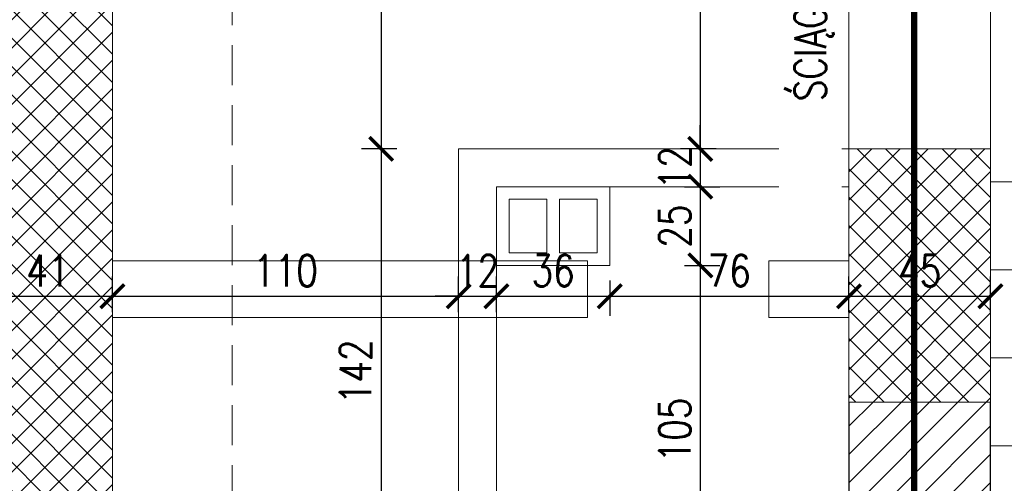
# Model space of a CAD drawing. Header units: millimetres. Extents: x 11984 to 50512, y -26688 to 13952.
# Tile 20 of 85: x 18339 to 18652, y 11053 to 11200. Entities that reach past the tile are written whole.
import ezdxf

# ---------------------------------------------------------------- set-up
doc = ezdxf.new("R2010")
doc.units = ezdxf.units.MM
doc.header["$MEASUREMENT"] = 0
doc.linetypes.add('HIDDEN', pattern=[9.525, 6.35, -3.175])
doc.layers.add('e-cad_opisy', color=7, linetype='Continuous')
for name, color, linetype, lineweight in [('e-cad_wymiary', 5, 'Continuous', 9), ('k-kreskowanie', 252, 'Continuous', 9), ('k-sciany', 4, 'Continuous', 30), ('k-widok', 1, 'Continuous', 20), ('k-wyburzenia', 215, 'PNEUMATIC2', 9), ('k-ściany działowe', 2, 'Continuous', 20), ('k-ściany istniejące', 190, 'Continuous', 18)]:
    doc.layers.add(name, color=color, linetype=linetype, lineweight=lineweight)
doc.styles.add('e-cad_1', font='simplex.shx', dxfattribs={"width": 0.8})
doc.linetypes.add('PNEUMATIC2', pattern='A,0.5,-0.25,["//",Standard,S=0.2,R=0,X=-0.1,Y=-0.1],-0.25', length=1)
doc.dimstyles.new('e-cad_1_50_[cm]', dxfattribs={"dimscale": 5, "dimtxt": 2, "dimasz": 1.5, "dimexe": 1.25, "dimexo": 0.625, "dimtad": 1, "dimdec": 0, "dimrnd": 0.1, "dimdsep": 46, "dimtxsty": 'e-cad_1', "dimblk": 'ARCHTICK', "dimcen": 1.5, "dimclrd": 256, "dimclre": 256, "dimclrt": 7, "dimadec": 0, "dimazin": 0, "dimtfac": 1, "dimtdec": 0, "dimtix": 1, "dimtmove": 0, "dimatfit": 0, "dimfxl": 0, "dimarcsym": 0})

# ---------------------------------------------------------------- blocks, each defined once
blk = doc.blocks.new('_ArchTick')
at = {"color": 0, "linetype": 'ByBlock', "const_width": 0.15}
blk.add_lwpolyline([(-0.5, -0.5), (0.5, 0.5)], dxfattribs=at)
blk = doc.blocks.new('*D733')
at = {"layer": 'Defpoints', "color": 0, "ltscale": 2}
for p in [(18368.48, 11112.09), (18327.48, 11094.52), (18368.48, 11094.52)]:
    blk.add_point(p, dxfattribs=at)
at = {"layer": 'e-cad_wymiary', "lineweight": -2}
for p, q in [((18327.48, 11107.09), (18327.48, 11118.34)), ((18368.48, 11107.09), (18368.48, 11118.34)), ((18327.48, 11112.09), (18368.48, 11112.09))]:
    blk.add_line(p, q, dxfattribs=at)
at = {"layer": 'e-cad_wymiary', "lineweight": -2, "ltscale": 2, "xscale": 7.5, "yscale": 7.5, "zscale": 7.5, "rotation": 180}
blk.add_blockref('_ArchTick', (18327.48, 11112.09), dxfattribs=at)
at = {"layer": 'e-cad_wymiary', "lineweight": -2, "ltscale": 2, "xscale": 7.5, "yscale": 7.5, "zscale": 7.5}
blk.add_blockref('_ArchTick', (18368.48, 11112.09), dxfattribs=at)
at = {"layer": 'e-cad_wymiary', "color": 7, "ltscale": 2, "insert": (18347.98, 11120.21), "char_height": 10, "attachment_point": 5, "style": 'e-cad_1'}
blk.add_mtext('41', dxfattribs=at)
blk = doc.blocks.new('*D734')
at = {"layer": 'Defpoints', "color": 0, "ltscale": 2}
for p in [(18478.48, 11112.09), (18368.48, 11094.52), (18478.48, 11094.52)]:
    blk.add_point(p, dxfattribs=at)
at = {"layer": 'e-cad_wymiary', "lineweight": -2}
for p, q in [((18368.48, 11107.09), (18368.48, 11118.34)), ((18478.48, 11107.09), (18478.48, 11118.34)), ((18368.48, 11112.09), (18478.48, 11112.09))]:
    blk.add_line(p, q, dxfattribs=at)
at = {"layer": 'e-cad_wymiary', "lineweight": -2, "ltscale": 2, "xscale": 7.5, "yscale": 7.5, "zscale": 7.5, "rotation": 180}
blk.add_blockref('_ArchTick', (18368.48, 11112.09), dxfattribs=at)
at = {"layer": 'e-cad_wymiary', "lineweight": -2, "ltscale": 2, "xscale": 7.5, "yscale": 7.5, "zscale": 7.5}
blk.add_blockref('_ArchTick', (18478.48, 11112.09), dxfattribs=at)
at = {"layer": 'e-cad_wymiary', "color": 7, "ltscale": 2, "insert": (18423.48, 11120.21), "char_height": 10, "attachment_point": 5, "style": 'e-cad_1'}
blk.add_mtext('110', dxfattribs=at)
blk = doc.blocks.new('*D735')
at = {"layer": 'Defpoints', "color": 0, "ltscale": 2}
for p in [(18490.48, 11112.09), (18478.48, 11094.52), (18490.48, 11094.52)]:
    blk.add_point(p, dxfattribs=at)
at = {"layer": 'e-cad_wymiary', "lineweight": -2}
for p, q in [((18478.48, 11107.09), (18478.48, 11118.34)), ((18490.48, 11107.09), (18490.48, 11118.34)), ((18478.48, 11112.09), (18470.98, 11112.09)), ((18478.48, 11112.09), (18490.48, 11112.09)), ((18490.48, 11112.09), (18497.98, 11112.09))]:
    blk.add_line(p, q, dxfattribs=at)
at = {"layer": 'e-cad_wymiary', "lineweight": -2, "ltscale": 2, "xscale": 7.5, "yscale": 7.5, "zscale": 7.5}
blk.add_blockref('_ArchTick', (18478.48, 11112.09), dxfattribs=at)
at = {"layer": 'e-cad_wymiary', "lineweight": -2, "ltscale": 2, "xscale": 7.5, "yscale": 7.5, "zscale": 7.5, "rotation": 180}
blk.add_blockref('_ArchTick', (18490.48, 11112.09), dxfattribs=at)
at = {"layer": 'e-cad_wymiary', "color": 7, "ltscale": 2, "insert": (18484.48, 11120.21), "char_height": 10, "attachment_point": 5, "style": 'e-cad_1'}
blk.add_mtext('12', dxfattribs=at)
blk = doc.blocks.new('*D736')
at = {"layer": 'Defpoints', "color": 0, "ltscale": 2}
for p in [(18526.48, 11121.89), (18526.48, 11112.09), (18490.48, 11094.52)]:
    blk.add_point(p, dxfattribs=at)
at = {"layer": 'e-cad_wymiary', "lineweight": -2}
for p, q in [((18490.48, 11107.09), (18490.48, 11118.34)), ((18526.48, 11117.09), (18526.48, 11105.84)), ((18490.48, 11112.09), (18526.48, 11112.09))]:
    blk.add_line(p, q, dxfattribs=at)
at = {"layer": 'e-cad_wymiary', "lineweight": -2, "ltscale": 2, "xscale": 7.5, "yscale": 7.5, "zscale": 7.5, "rotation": 180}
blk.add_blockref('_ArchTick', (18490.48, 11112.09), dxfattribs=at)
at = {"layer": 'e-cad_wymiary', "lineweight": -2, "ltscale": 2, "xscale": 7.5, "yscale": 7.5, "zscale": 7.5}
blk.add_blockref('_ArchTick', (18526.48, 11112.09), dxfattribs=at)
at = {"layer": 'e-cad_wymiary', "color": 7, "ltscale": 2, "insert": (18508.48, 11120.21), "char_height": 10, "attachment_point": 5, "style": 'e-cad_1'}
blk.add_mtext('36', dxfattribs=at)
blk = doc.blocks.new('*D737')
at = {"layer": 'Defpoints', "color": 0, "ltscale": 2}
for p in [(18526.48, 11121.89), (18602.48, 11112.09), (18602.48, 11093.27)]:
    blk.add_point(p, dxfattribs=at)
at = {"layer": 'e-cad_wymiary', "lineweight": -2}
for p, q in [((18526.48, 11117.09), (18526.48, 11105.84)), ((18602.48, 11107.09), (18602.48, 11118.34)), ((18526.48, 11112.09), (18602.48, 11112.09))]:
    blk.add_line(p, q, dxfattribs=at)
at = {"layer": 'e-cad_wymiary', "lineweight": -2, "ltscale": 2, "xscale": 7.5, "yscale": 7.5, "zscale": 7.5, "rotation": 180}
blk.add_blockref('_ArchTick', (18526.48, 11112.09), dxfattribs=at)
at = {"layer": 'e-cad_wymiary', "lineweight": -2, "ltscale": 2, "xscale": 7.5, "yscale": 7.5, "zscale": 7.5}
blk.add_blockref('_ArchTick', (18602.48, 11112.09), dxfattribs=at)
at = {"layer": 'e-cad_wymiary', "color": 7, "ltscale": 2, "insert": (18564.48, 11120.21), "char_height": 10, "attachment_point": 5, "style": 'e-cad_1'}
blk.add_mtext('76', dxfattribs=at)
blk = doc.blocks.new('*D738')
at = {"layer": 'Defpoints', "color": 0, "ltscale": 2}
for p in [(18647.48, 11112.09), (18602.48, 11093.27), (18647.48, 11093.27)]:
    blk.add_point(p, dxfattribs=at)
at = {"layer": 'e-cad_wymiary', "lineweight": -2}
for p, q in [((18602.48, 11107.09), (18602.48, 11118.34)), ((18647.48, 11107.09), (18647.48, 11118.34)), ((18602.48, 11112.09), (18647.48, 11112.09))]:
    blk.add_line(p, q, dxfattribs=at)
at = {"layer": 'e-cad_wymiary', "lineweight": -2, "ltscale": 2, "xscale": 7.5, "yscale": 7.5, "zscale": 7.5, "rotation": 180}
blk.add_blockref('_ArchTick', (18602.48, 11112.09), dxfattribs=at)
at = {"layer": 'e-cad_wymiary', "lineweight": -2, "ltscale": 2, "xscale": 7.5, "yscale": 7.5, "zscale": 7.5}
blk.add_blockref('_ArchTick', (18647.48, 11112.09), dxfattribs=at)
at = {"layer": 'e-cad_wymiary', "color": 7, "ltscale": 2, "insert": (18624.98, 11120.21), "char_height": 10, "attachment_point": 5, "style": 'e-cad_1'}
blk.add_mtext('45', dxfattribs=at)
blk = doc.blocks.new('*D747')
at = {"layer": 'Defpoints', "color": 0, "ltscale": 2}
for p in [(18478.48, 11266.92), (18368.48, 11239.94), (18478.48, 11158.89)]:
    blk.add_point(p, dxfattribs=at)
at = {"layer": 'e-cad_wymiary', "lineweight": -2}
for p, q in [((18368.48, 11261.92), (18368.48, 11273.17)), ((18478.48, 11261.92), (18478.48, 11273.17)), ((18368.48, 11266.92), (18478.48, 11266.92))]:
    blk.add_line(p, q, dxfattribs=at)
at = {"layer": 'e-cad_wymiary', "lineweight": -2, "ltscale": 2, "xscale": 7.5, "yscale": 7.5, "zscale": 7.5, "rotation": 180}
blk.add_blockref('_ArchTick', (18368.48, 11266.92), dxfattribs=at)
at = {"layer": 'e-cad_wymiary', "lineweight": -2, "ltscale": 2, "xscale": 7.5, "yscale": 7.5, "zscale": 7.5}
blk.add_blockref('_ArchTick', (18478.48, 11266.92), dxfattribs=at)
at = {"layer": 'e-cad_wymiary', "color": 7, "ltscale": 2, "insert": (18423.48, 11275.04), "char_height": 10, "attachment_point": 5, "style": 'e-cad_1'}
blk.add_mtext('110', dxfattribs=at)
blk = doc.blocks.new('*D748')
at = {"layer": 'Defpoints', "color": 0, "ltscale": 2}
for p in [(18602.48, 11266.92), (18602.48, 11234.32), (18478.48, 11158.89)]:
    blk.add_point(p, dxfattribs=at)
at = {"layer": 'e-cad_wymiary', "lineweight": -2}
for p, q in [((18478.48, 11261.92), (18478.48, 11273.17)), ((18602.48, 11261.92), (18602.48, 11273.17)), ((18478.48, 11266.92), (18602.48, 11266.92))]:
    blk.add_line(p, q, dxfattribs=at)
at = {"layer": 'e-cad_wymiary', "lineweight": -2, "ltscale": 2, "xscale": 7.5, "yscale": 7.5, "zscale": 7.5, "rotation": 180}
blk.add_blockref('_ArchTick', (18478.48, 11266.92), dxfattribs=at)
at = {"layer": 'e-cad_wymiary', "lineweight": -2, "ltscale": 2, "xscale": 7.5, "yscale": 7.5, "zscale": 7.5}
blk.add_blockref('_ArchTick', (18602.48, 11266.92), dxfattribs=at)
at = {"layer": 'e-cad_wymiary', "color": 7, "ltscale": 2, "insert": (18540.48, 11275.04), "char_height": 10, "attachment_point": 5, "style": 'e-cad_1'}
blk.add_mtext('124', dxfattribs=at)
blk = doc.blocks.new('*D801')
at = {"layer": 'Defpoints', "color": 0, "ltscale": 2}
for p in [(18474.55, 11322.32), (18453.84, 11158.89), (18478.48, 11158.89)]:
    blk.add_point(p, dxfattribs=at)
at = {"layer": 'e-cad_wymiary', "lineweight": -2}
for p, q in [((18458.84, 11322.32), (18447.59, 11322.32)), ((18453.84, 11322.32), (18453.84, 11158.89)), ((18458.84, 11158.89), (18447.59, 11158.89))]:
    blk.add_line(p, q, dxfattribs=at)
at = {"layer": 'e-cad_wymiary', "lineweight": -2, "ltscale": 2, "xscale": 7.5, "yscale": 7.5, "zscale": 7.5}
for p, rotation in [((18453.84, 11322.32), 90), ((18453.84, 11158.89), 270)]:
    blk.add_blockref('_ArchTick', p, dxfattribs=dict(at, rotation=rotation))
at = {"layer": 'e-cad_wymiary', "color": 7, "ltscale": 2, "insert": (18445.71, 11240.61), "char_height": 10, "attachment_point": 5, "rotation": 90, "style": 'e-cad_1'}
blk.add_mtext('163', dxfattribs=at)
blk = doc.blocks.new('*D802')
at = {"layer": 'Defpoints', "color": 0, "ltscale": 2}
for p in [(18478.48, 11158.89), (18453.84, 11017.32), (18473.48, 11017.32)]:
    blk.add_point(p, dxfattribs=at)
at = {"layer": 'e-cad_wymiary', "lineweight": -2}
for p, q in [((18458.84, 11158.89), (18447.59, 11158.89)), ((18453.84, 11158.89), (18453.84, 11017.32)), ((18458.84, 11017.32), (18447.59, 11017.32))]:
    blk.add_line(p, q, dxfattribs=at)
at = {"layer": 'e-cad_wymiary', "lineweight": -2, "ltscale": 2, "xscale": 7.5, "yscale": 7.5, "zscale": 7.5}
for p, rotation in [((18453.84, 11158.89), 90), ((18453.84, 11017.32), 270)]:
    blk.add_blockref('_ArchTick', p, dxfattribs=dict(at, rotation=rotation))
at = {"layer": 'e-cad_wymiary', "color": 7, "ltscale": 2, "insert": (18445.71, 11088.11), "char_height": 10, "attachment_point": 5, "rotation": 90, "style": 'e-cad_1'}
blk.add_mtext('142', dxfattribs=at)
blk = doc.blocks.new('*D805')
at = {"layer": 'Defpoints', "color": 0, "ltscale": 2}
for p in [(18566.61, 11322.32), (18555.27, 11158.89), (18566.61, 11158.89)]:
    blk.add_point(p, dxfattribs=at)
at = {"layer": 'e-cad_wymiary', "lineweight": -2}
for p, q in [((18560.27, 11322.32), (18549.02, 11322.32)), ((18555.27, 11322.32), (18555.27, 11158.89)), ((18560.27, 11158.89), (18549.02, 11158.89))]:
    blk.add_line(p, q, dxfattribs=at)
at = {"layer": 'e-cad_wymiary', "lineweight": -2, "ltscale": 2, "xscale": 7.5, "yscale": 7.5, "zscale": 7.5}
for p, rotation in [((18555.27, 11322.32), 90), ((18555.27, 11158.89), 270)]:
    blk.add_blockref('_ArchTick', p, dxfattribs=dict(at, rotation=rotation))
at = {"layer": 'e-cad_wymiary', "color": 7, "ltscale": 2, "insert": (18547.15, 11240.61), "char_height": 10, "attachment_point": 5, "rotation": 90, "style": 'e-cad_1'}
blk.add_mtext('163', dxfattribs=at)
blk = doc.blocks.new('*D806')
at = {"layer": 'Defpoints', "color": 0, "ltscale": 2}
for p in [(18566.61, 11158.89), (18537.36, 11146.89), (18555.27, 11146.89)]:
    blk.add_point(p, dxfattribs=at)
at = {"layer": 'e-cad_wymiary', "lineweight": -2}
for p, q in [((18555.27, 11158.89), (18555.27, 11166.39)), ((18560.27, 11158.89), (18549.02, 11158.89)), ((18555.27, 11158.89), (18555.27, 11146.89)), ((18550.27, 11146.89), (18561.52, 11146.89)), ((18555.27, 11146.89), (18555.27, 11139.39))]:
    blk.add_line(p, q, dxfattribs=at)
at = {"layer": 'e-cad_wymiary', "lineweight": -2, "ltscale": 2, "xscale": 7.5, "yscale": 7.5, "zscale": 7.5}
for p, rotation in [((18555.27, 11158.89), 270), ((18555.27, 11146.89), 90)]:
    blk.add_blockref('_ArchTick', p, dxfattribs=dict(at, rotation=rotation))
at = {"layer": 'e-cad_wymiary', "color": 7, "ltscale": 2, "insert": (18547.15, 11152.89), "char_height": 10, "attachment_point": 5, "rotation": 90, "style": 'e-cad_1'}
blk.add_mtext('12', dxfattribs=at)
blk = doc.blocks.new('*D807')
at = {"layer": 'Defpoints', "color": 0, "ltscale": 2}
for p in [(18537.36, 11146.89), (18526.48, 11121.89), (18555.27, 11121.89)]:
    blk.add_point(p, dxfattribs=at)
at = {"layer": 'e-cad_wymiary', "lineweight": -2}
for p, q in [((18550.27, 11146.89), (18561.52, 11146.89)), ((18555.27, 11146.89), (18555.27, 11121.89)), ((18550.27, 11121.89), (18561.52, 11121.89))]:
    blk.add_line(p, q, dxfattribs=at)
at = {"layer": 'e-cad_wymiary', "lineweight": -2, "ltscale": 2, "xscale": 7.5, "yscale": 7.5, "zscale": 7.5}
for p, rotation in [((18555.27, 11146.89), 90), ((18555.27, 11121.89), 270)]:
    blk.add_blockref('_ArchTick', p, dxfattribs=dict(at, rotation=rotation))
at = {"layer": 'e-cad_wymiary', "color": 7, "ltscale": 2, "insert": (18547.15, 11134.39), "char_height": 10, "attachment_point": 5, "rotation": 90, "style": 'e-cad_1'}
blk.add_mtext('25', dxfattribs=at)
blk = doc.blocks.new('*D808')
at = {"layer": 'Defpoints', "color": 0, "ltscale": 2}
for p in [(18526.48, 11121.89), (18555.27, 11017.32), (18570.85, 11017.32)]:
    blk.add_point(p, dxfattribs=at)
at = {"layer": 'e-cad_wymiary', "lineweight": -2}
for p, q in [((18550.27, 11121.89), (18561.52, 11121.89)), ((18555.27, 11121.89), (18555.27, 11017.32)), ((18560.27, 11017.32), (18549.02, 11017.32))]:
    blk.add_line(p, q, dxfattribs=at)
at = {"layer": 'e-cad_wymiary', "lineweight": -2, "ltscale": 2, "xscale": 7.5, "yscale": 7.5, "zscale": 7.5}
for p, rotation in [((18555.27, 11121.89), 90), ((18555.27, 11017.32), 270)]:
    blk.add_blockref('_ArchTick', p, dxfattribs=dict(at, rotation=rotation))
at = {"layer": 'e-cad_wymiary', "color": 7, "ltscale": 2, "insert": (18547.15, 11069.61), "char_height": 10, "attachment_point": 5, "rotation": 90, "style": 'e-cad_1'}
blk.add_mtext('105', dxfattribs=at)

msp = doc.modelspace()

# ---------------------------------------------------------------- hatches: boundary and pattern name
at = {"layer": 'k-kreskowanie'}
h = msp.add_hatch(dxfattribs=at)
h.set_pattern_fill('ANSI37', color=256, scale=2, style=0)
h.set_pattern_definition([(45, (20560.6375, -11648.78), (-4.490128, 4.490128), []), (135, (20560.6375, -11648.78), (-4.490128, -4.490128), [])])
h.paths.add_polyline_path([(18229.48, 11323.52), (18229.48, 11368.7), (18315.39, 11368.7), (18406.55, 11368.7), (18406.55, 11322.32), (18368.48, 11322.32), (18368.48, 11005.43), (18335.48, 11005.43), (18335.48, 11018.43), (18327.48, 11018.43), (18327.48, 11323.52)])
h.paths.add_polyline_path([(17610.48, 11236.3), (17610.48, 11368.7), (18084.23, 11368.7), (18084.23, 11323.52), (17982.48, 11323.52), (17982.48, 11303.52), (17958.48, 11303.52), (17958.48, 11323.52), (17655.48, 11323.52), (17655.48, 11236.3), (17631.22, 11236.3)])
h.paths.add_polyline_path([(18406.55, 11368.7), (18647.48, 11368.7), (18647.48, 11234.32), (18602.48, 11234.32), (18602.48, 11322.32), (18406.55, 11322.32)])
h.paths.add_polyline_path([(18602.48, 11146.89), (18602.48, 11158.89), (18647.48, 11158.89), (18647.48, 11078.49), (18602.48, 11078.49)])
h.paths.add_polyline_path([(18355.24, 11112.71), (18340.72, 11112.71), (18340.72, 11127.71), (18355.24, 11127.71)], flags=24)
h.paths.add_polyline_path([(18355.24, 11267.54), (18340.72, 11267.54), (18340.72, 11282.54), (18355.24, 11282.54)], flags=24)
h.paths.add_polyline_path([(18633.96, 11112.71), (18616, 11112.71), (18616, 11127.71), (18633.96, 11127.71)], flags=24)
h = msp.add_hatch(dxfattribs=at)
h.set_pattern_fill('ANSI31', color=256, scale=2, angle=360, style=0)
h.set_pattern_definition([(45, (20560.6375, -11648.78), (-4.490128, 4.490128), [])])
h.paths.add_polyline_path([(19359.65, 10359.34), (19459.55, 10359.34), (19459.55, 10402.52), (19366.95, 10402.52), (19359.65, 10402.52)])
h.paths.add_polyline_path([(20014.65, 10402.52), (20014.65, 10359.34), (20114.55, 10359.34), (20114.55, 10402.52)])
h.paths.add_polyline_path([(18812.38, 10359.34), (18902.97, 10359.34), (18902.97, 10402.52), (18812.38, 10402.52)])
h.paths.add_polyline_path([(18140.01, 10359.34), (18230.01, 10359.34), (18230.01, 10402.52), (18140.36, 10402.52), (18140.01, 10402.52)])
h.paths.add_polyline_path([(18602.48, 11078.49), (18647.48, 11078.49), (18647.48, 11005.32), (18602.48, 11005.32), (18602.48, 11078.49)])
h.paths.add_polyline_path([(18504.48, 10834.32), (18519.48, 10834.32), (18519.48, 10809.77), (18594.48, 10809.77), (18594.48, 10801.99), (18504.48, 10801.99)])
h.paths.add_polyline_path([(18327.48, 10951.32), (18327.48, 11018.43), (18335.48, 11018.43), (18335.48, 11005.43), (18368.48, 11005.43), (18368.48, 10951.32)])
h.paths.add_polyline_path([(18226.48, 10375), (18145.29, 10375), (18145.29, 10390), (18226.48, 10390)], flags=24)
h.paths.add_polyline_path([(18898.51, 10373.86), (18817.32, 10373.86), (18817.32, 10388.86), (18898.51, 10388.86)], flags=24)
h.paths.add_polyline_path([(18554.65, 10811.05), (18554.65, 10800.71), (18539.65, 10800.71), (18539.65, 10811.05)], flags=9)
h.paths.add_polyline_path([(18616.79, 11016.85), (18489.13, 11016.85), (18489.13, 11050.42), (18616.79, 11050.42)], flags=9)
h.paths.add_polyline_path([(19450.67, 10374.43), (19369.48, 10374.43), (19369.48, 10389.43), (19450.67, 10389.43)], flags=24)
h.paths.add_polyline_path([(20104.24, 10374.3), (20023.05, 10374.3), (20023.05, 10389.3), (20104.24, 10389.3)], flags=24)

# ---------------------------------------------------------------- linework, layer by layer
at = {"layer": 'e-cad_wymiary', "linetype": 'HIDDEN', "ltscale": 2, "const_width": 2}
msp.add_lwpolyline([(18623.17, 11377.2), (18623.17, 10776.11)], dxfattribs=at)
at = {"layer": 'k-sciany'}
msp.add_lwpolyline([(18602.48, 11078.49), (18602.48, 11005.32), (18647.48, 11005.32), (18647.48, 11078.49)], dxfattribs=at)
at = {"layer": 'k-widok'}
for p, q in [((18602.48, 11158.89), (18602.48, 11234.32)), ((18647.48, 11158.89), (18647.48, 11234.32))]:
    msp.add_line(p, q, dxfattribs=at)
at = {"layer": 'k-widok', "color": 4, "linetype": 'HIDDEN', "ltscale": 2}
msp.add_lwpolyline([(17570.48, 11408.7), (17570.48, 9699.58), (20645.62, 9699.58), (20645.62, 11414.5), (19809.55, 11414.5), (19809.55, 10874.32), (18406.55, 10874.32), (18406.55, 11408.7), (17570.48, 11408.7)], dxfattribs=at)
at = {"layer": 'k-widok'}
for points in [[(18526.48, 11121.89), (18490.48, 11121.89), (18490.48, 11146.89), (18526.48, 11146.89)], [(18506.48, 11125.89), (18494.48, 11125.89), (18494.48, 11142.89), (18506.48, 11142.89)], [(18510.48, 11142.89), (18522.48, 11142.89), (18522.48, 11125.89), (18510.48, 11125.89)]]:
    msp.add_lwpolyline(points, close=True, dxfattribs=at)
at = {"layer": 'k-wyburzenia', "ltscale": 25}
for points in [[(18782.1, 11148.44), (18647.48, 11148.44)], [(18368.48, 11105.32), (18519.39, 11105.32), (18519.39, 11123.32), (18368.48, 11123.32)], [(18602.48, 11123.32), (18576.99, 11123.32)], [(18576.99, 11123.32), (18576.99, 11105.32)], [(18782.1, 11120.5), (18647.48, 11120.5)], [(18576.99, 11105.32), (18602.48, 11105.32)], [(18782.1, 11092.56), (18647.48, 11092.56)], [(18782.1, 11064.62), (18647.48, 11064.62)]]:
    msp.add_lwpolyline(points, dxfattribs=at)
at = {"layer": 'k-ściany działowe'}
msp.add_lwpolyline([(18602.48, 11158.89), (18478.48, 11158.89), (18478.48, 11017.32), (18473.48, 11017.32), (18473.48, 11005.32), (18495.48, 11005.32), (18495.48, 11017.32), (18490.48, 11017.32), (18490.48, 11146.89), (18602.48, 11146.89), (18602.48, 11158.89)], dxfattribs=at)
at = {"layer": 'k-ściany istniejące'}
for points in [[(18368.48, 11005.43), (18368.48, 11322.32)], [(18602.48, 11158.89), (18602.48, 11078.49)], [(18647.48, 11158.89), (18602.48, 11158.89)], [(18647.48, 11078.59), (18647.48, 11158.89)], [(18647.48, 11158.89), (18647.48, 11120.5)], [(18602.48, 11078.49), (18647.48, 11078.49)]]:
    msp.add_lwpolyline(points, dxfattribs=at)

# ---------------------------------------------------------------- dimensions: what is measured, and where the dimension line sits
at = {"layer": 'e-cad_wymiary'}
for base, p1, p2, picture, middle in [((18453.84, 11158.89), (18474.55, 11322.32), (18478.48, 11158.89), '*D801', (18445.71, 11240.61)), ((18555.27, 11158.89), (18566.61, 11322.32), (18566.61, 11158.89), '*D805', (18547.15, 11240.61))]:
    dim = msp.add_linear_dim(base=base, p1=p1, p2=p2, angle=90, dimstyle='e-cad_1_50_[cm]', dxfattribs=at)
    dim.commit()
    dim.dimension.update_dxf_attribs({"geometry": picture, "text_midpoint": middle})
for base, p1, p2, picture, middle in [((18478.48, 11266.92), (18368.48, 11239.94), (18478.48, 11158.89), '*D747', (18423.48, 11275.04)), ((18602.48, 11266.92), (18478.48, 11158.89), (18602.48, 11234.32), '*D748', (18540.48, 11275.04)), ((18368.48, 11112.09), (18327.48, 11094.52), (18368.48, 11094.52), '*D733', (18347.98, 11120.21)), ((18478.48, 11112.09), (18368.48, 11094.52), (18478.48, 11094.52), '*D734', (18423.48, 11120.21)), ((18490.48, 11112.09), (18478.48, 11094.52), (18490.48, 11094.52), '*D735', (18484.48, 11120.21)), ((18526.48, 11112.09), (18490.48, 11094.52), (18526.48, 11121.89), '*D736', (18508.48, 11120.21)), ((18602.48, 11112.09), (18526.48, 11121.89), (18602.48, 11093.27), '*D737', (18564.48, 11120.21)), ((18647.48, 11112.09), (18602.48, 11093.27), (18647.48, 11093.27), '*D738', (18624.98, 11120.21))]:
    dim = msp.add_linear_dim(base=base, p1=p1, p2=p2, dimstyle='e-cad_1_50_[cm]', override={"dimtmove": 1}, dxfattribs=at)
    dim.commit()
    dim.dimension.update_dxf_attribs({"geometry": picture, "text_midpoint": middle})
for base, p1, p2, picture, middle in [((18555.27, 11146.89), (18566.61, 11158.89), (18537.36, 11146.89), '*D806', (18547.15, 11152.89)), ((18453.84, 11017.32), (18478.48, 11158.89), (18473.48, 11017.32), '*D802', (18445.71, 11088.11)), ((18555.27, 11121.89), (18537.36, 11146.89), (18526.48, 11121.89), '*D807', (18547.15, 11134.39)), ((18555.27, 11017.32), (18526.48, 11121.89), (18570.85, 11017.32), '*D808', (18547.15, 11069.61))]:
    dim = msp.add_linear_dim(base=base, p1=p1, p2=p2, angle=90, dimstyle='e-cad_1_50_[cm]', override={"dimtmove": 1}, dxfattribs=at)
    dim.commit()
    dim.dimension.update_dxf_attribs({"geometry": picture, "text_midpoint": middle})

# ---------------------------------------------------------------- next in the draw order: texts
at = {"layer": 'e-cad_opisy', "linetype": 'Continuous', "insert": (18585.22, 11238.31), "char_height": 10, "width": 205.7718, "attachment_point": 2, "rotation": 90, "style": 'e-cad_1', "bg_fill": 2}
msp.add_mtext('ŚCIĄG STALOWY %%C32mm', dxfattribs=at)

doc.saveas('drawing.dxf')
